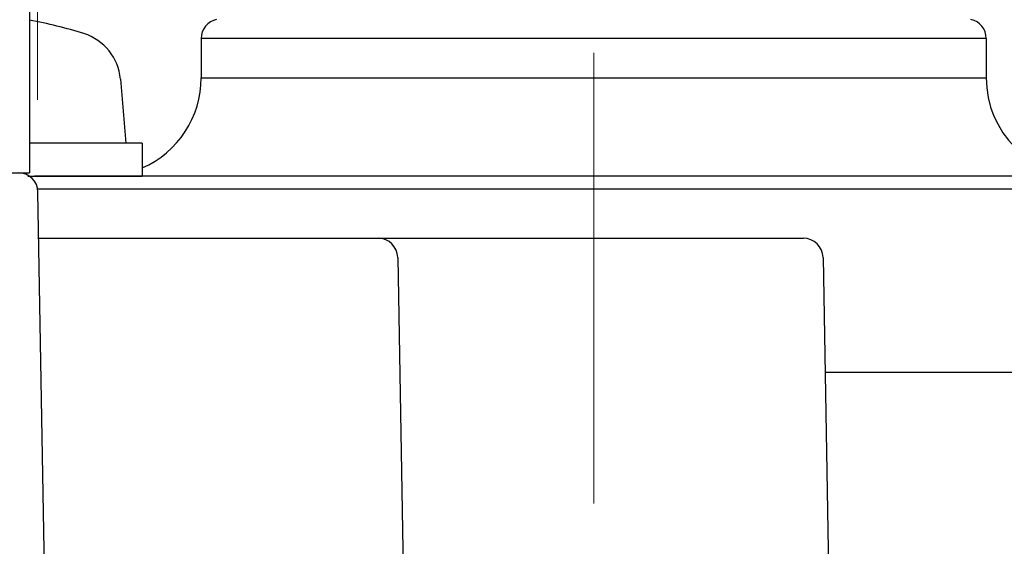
# Model space of a CAD drawing. Header units: millimetres. Extents: x 0 to 594, y 0 to 420.
# Tile 105 of 118: x 517 to 532, y 232 to 240. Entities that reach past the tile are written whole.
import ezdxf

# ---------------------------------------------------------------- set-up
doc = ezdxf.new("R2010")
doc.units = ezdxf.units.MM
doc.header["$LTSCALE"] = 0.257233
doc.linetypes.add('CENTER', pattern=[50.8, 31.75, -6.35, 6.35, -6.35])
doc.layers.add('NoLayerName_001', color=7, linetype='Continuous')
doc.layers.add('NoLayerName_003', color=7, linetype='Continuous')
doc.styles.get("Standard").update_dxf_attribs({"font": 'txt', "bigfont": 'extfont2'})
doc.dimstyles.get("Standard").update_dxf_attribs({"dimtxt": 2.5, "dimasz": 2.5, "dimexe": 1, "dimexo": 1, "dimtad": 1, "dimdec": 3, "dimzin": 0, "dimdsep": 46, "dimtxsty": 'Standard', "dimcen": 2.5, "dimadec": 3, "dimazin": 0, "dimtfac": 0.75, "dimtdec": 3, "dimtmove": 0, "dimatfit": 3, "dimfxl": 1, "dimarcsym": 0})

# ---------------------------------------------------------------- blocks, each defined once
blk = doc.blocks.new('_OPEN30')
at = {"color": 0, "linetype": 'ByBlock', "lineweight": -2}
for p, q in [((-1, 0.267949), (0, 0)), ((0, 0), (-1, -0.267949)), ((0, 0), (-1, 0))]:
    blk.add_line(p, q, dxfattribs=at)
blk = doc.blocks.new('*D35')
at = {"layer": 'Defpoints', "color": 0}
for p in [(491.191, 277.576), (491.191, 237.651), (517.191, 237.651)]:
    blk.add_point(p, dxfattribs=at)
at = {"layer": 'NoLayerName_001', "color": 0, "linetype": 'Continuous', "lineweight": 13}
for p, q in [((491.191, 239.065), (491.191, 278.99)), ((517.191, 239.065), (517.191, 278.99)), ((515.07, 277.576), (493.313, 277.576))]:
    blk.add_line(p, q, dxfattribs=at)
at = {"layer": 'NoLayerName_001', "color": 0, "lineweight": 13, "xscale": 2.1213, "yscale": 2.1213, "zscale": 2.1213, "rotation": 180}
blk.add_blockref('_OPEN30', (491.191, 277.576), dxfattribs=at)
at = {"layer": 'NoLayerName_001', "color": 0, "lineweight": 13, "xscale": 2.1213, "yscale": 2.1213, "zscale": 2.1213}
blk.add_blockref('_OPEN30', (517.191, 277.576), dxfattribs=at)
at = {"layer": 'NoLayerName_001', "color": 0, "lineweight": 13, "insert": (504.191, 281.465), "char_height": 4.9497, "attachment_point": 5}
blk.add_mtext('\\W0.8000;26', dxfattribs=at)

msp = doc.modelspace()

# ---------------------------------------------------------------- linework, layer by layer
at = {"layer": 'NoLayerName_001', "color": 7, "linetype": 'Continuous', "lineweight": 25}
for p, q in [((517.0662, 242.6013), (517.0662, 237.9513)), ((519.6912, 240.001), (519.6912, 239.401)), ((531.6912, 240.001), (531.6912, 239.401)), ((518.4553, 239.3829), (518.5412, 238.401)), ((518.7912, 238.401), (517.0662, 238.401)), ((518.7912, 238.401), (518.7912, 237.901)), ((491.3162, 237.9513), (517.0662, 237.9513)), ((517.0416, 237.901), (518.7912, 237.901)), ((537.9912, 237.901), (517.1412, 237.901)), ((517.4128, 225.2568), (517.1964, 237.6565)), ((517.2087, 236.9513), (528.8964, 236.9513)), ((522.6963, 236.6565), (522.878, 226.2463)), ((529.1964, 236.6565), (529.3954, 225.2516)), ((538.1912, 234.901), (529.227, 234.901))]:
    msp.add_line(p, q, dxfattribs=at)
at = {"layer": 'NoLayerName_001', "color": 8, "linetype": 'Continuous', "lineweight": 25}
for p, q in [((531.6912, 240.001), (519.6912, 240.001)), ((519.6912, 239.401), (531.6912, 239.401)), ((525.6912, 237.701), (517.1923, 237.701)), ((538.1912, 237.701), (525.6912, 237.701))]:
    msp.add_line(p, q, dxfattribs=at)
at = {"layer": 'NoLayerName_001', "color": 7, "linetype": 'Continuous', "lineweight": 25}
for centre, radius, start, end in [((515.7912, 233.401), 7, 72.47322, 79.5054), ((519.9912, 240.001), 0.3, 102.37349, 180), ((531.3912, 240.001), 0.3, 0, 77.62653), ((517.6584, 239.3131), 0.8, 5, 72.47322), ((518.1912, 239.401), 1.5, 293.57818, 0), ((533.1912, 239.401), 1.5, 180, 270), ((516.8964, 237.6513), 0.3, 1, 90), ((522.3963, 236.6513), 0.3, 1, 90), ((528.8964, 236.6513), 0.3, 1, 90)]:
    msp.add_arc(centre, radius, start, end, dxfattribs=at)
at = {"layer": 'NoLayerName_003', "color": 2, "linetype": 'CENTER', "lineweight": 13}
msp.add_line((525.6912, 252.851), (525.6912, 232.901), dxfattribs=at)

# ---------------------------------------------------------------- dimensions: what is measured, and where the dimension line sits
at = {"layer": 'NoLayerName_001', "color": 3, "linetype": 'Continuous', "lineweight": 13}
dim = msp.add_linear_dim(base=(491.1912, 277.576), p1=(517.1912, 237.6513), p2=(491.1912, 237.6513), angle=180, text='\\W0.8000;<>', dimstyle='Standard', override={"dimtxt": 4.9497, "dimasz": 2.1213, "dimexe": 1.4142, "dimexo": 1.4142, "dimgap": 1.4142, "dimzin": 8, "dimblk": 'OPEN30', "dimclrd": 0, "dimclre": 0, "dimclrt": 0, "dimtp": 0, "dimtm": 0, "dimlwd": 13, "dimlwe": 13}, dxfattribs=at)
dim.commit()
dim.dimension.update_dxf_attribs({"geometry": '*D35', "text_midpoint": (504.1912, 277.576), "dimtype": 160})

doc.saveas('drawing.dxf')
